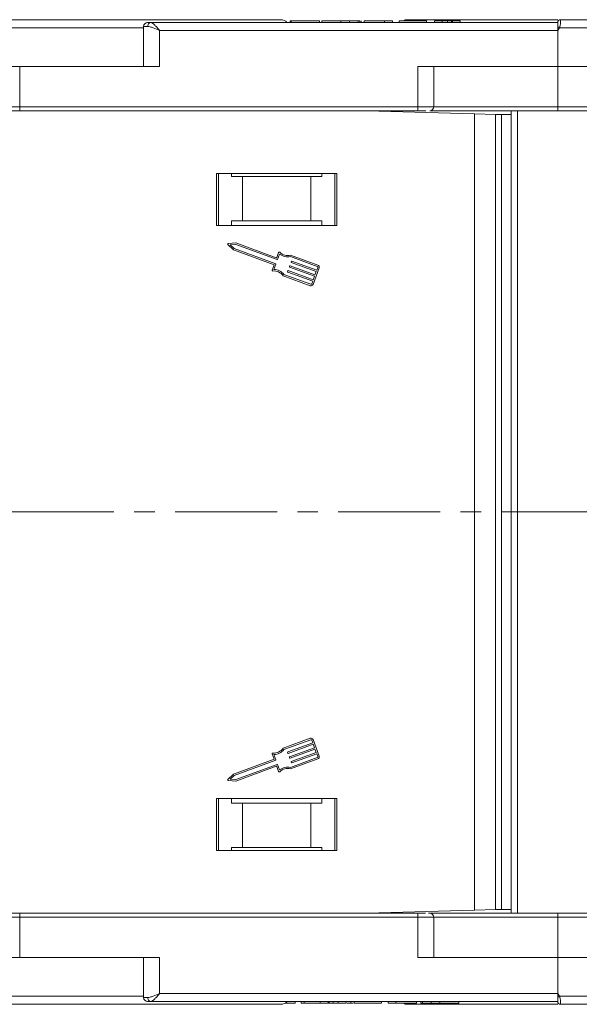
# Model space of a CAD drawing. Header units: millimetres. Extents: x 3059 to 4529, y 344 to 1377.
# Tile 5 of 42: x 3668 to 3738, y 603 to 726. Entities that reach past the tile are written whole.
import ezdxf

# ---------------------------------------------------------------- set-up
doc = ezdxf.new("R2010")
doc.units = ezdxf.units.MM
doc.linetypes.add('CENTERX2', pattern=[20.32, 12.7, -2.54, 2.54, -2.54])

msp = doc.modelspace()

# ---------------------------------------------------------------- linework, layer by layer
at = {"color": 7, "linetype": 'Continuous', "lineweight": 15}
for p, q in [((3735.387, 725.248), (3684.697, 725.248)), ((3706.015, 725.248), (3701.675, 725.248)), ((3702.081, 725.248), (3702.081, 725.448)), ((3702.198, 725.448), (3702.081, 725.448)), ((3702.198, 725.248), (3702.198, 725.448)), ((3705.722, 725.448), (3702.198, 725.448)), ((3705.722, 725.448), (3705.722, 725.248)), ((3706.015, 725.248), (3706.015, 725.448)), ((3709.797, 725.248), (3706.977, 725.248)), ((3708.394, 725.248), (3708.394, 725.448)), ((3709.448, 725.248), (3709.448, 725.448)), ((3710.535, 725.248), (3710.535, 725.448)), ((3710.759, 725.248), (3710.759, 725.448)), ((3731.636, 725.248), (3710.759, 725.248)), ((3710.919, 725.248), (3710.919, 725.448)), ((3711.271, 725.248), (3711.271, 725.448)), ((3713.836, 725.448), (3711.271, 725.448)), ((3713.836, 725.248), (3713.836, 725.448)), ((3714.797, 725.448), (3713.836, 725.448)), ((3714.797, 725.248), (3714.797, 725.448)), ((3715.63, 725.248), (3715.63, 725.448)), ((3719.028, 725.448), (3715.63, 725.448)), ((3719.028, 725.248), (3719.028, 725.448)), ((3721.015, 725.448), (3720.054, 725.448)), ((3720.054, 725.248), (3720.054, 725.448)), ((3721.015, 725.248), (3721.015, 725.448)), ((3721.652, 725.248), (3721.652, 725.448)), ((3722.167, 725.248), (3722.167, 725.448)), ((3722.297, 725.248), (3722.297, 725.448)), ((3722.297, 725.448), (3723.259, 725.448)), ((3723.259, 725.248), (3723.259, 725.448)), ((3731.636, 725.248), (3731.884, 725.248)), ((3735.387, 725.246), (3735.387, 725.248)), ((3735.737, 725.598), (3735.737, 725.598)), ((3683.815, 724.598), (3651.323, 724.598)), ((3683.815, 724.748), (3683.815, 719.748)), ((3684.325, 724.748), (3683.815, 724.748)), ((3685.815, 724.248), (3735.387, 724.248)), ((3685.815, 719.748), (3685.815, 724.248)), ((3735.621, 724.598), (3735.387, 724.248)), ((3735.387, 724.248), (3735.387, 719.748)), ((3750.815, 724.598), (3735.621, 724.598)), ((3668.387, 719.748), (3650.479, 719.748)), ((3668.387, 714.748), (3668.387, 719.748)), ((3668.387, 719.748), (3685.815, 719.748)), ((3735.387, 719.748), (3717.958, 719.748)), ((3717.958, 719.748), (3717.958, 714.748)), ((3719.958, 714.748), (3719.958, 719.748)), ((3735.387, 714.748), (3735.387, 719.748)), ((3735.387, 719.748), (3752.815, 719.748)), ((3668.387, 714.748), (3639.228, 714.748)), ((3717.958, 714.748), (3668.387, 714.748)), ((3668.387, 714.748), (3668.387, 714.248)), ((3668.387, 714.248), (3717.958, 714.248)), ((3711.627, 714.248), (3725.036, 713.871)), ((3712.45, 714.225), (3712.45, 714.248)), ((3713.129, 714.229), (3712.949, 714.246)), ((3712.949, 714.211), (3712.949, 714.246)), ((3713.483, 714.196), (3713.129, 714.229)), ((3713.129, 714.229), (3713.129, 714.206)), ((3717.958, 714.748), (3717.958, 714.248)), ((3719.958, 714.748), (3717.958, 714.748)), ((3735.387, 714.748), (3719.958, 714.748)), ((3729.596, 714.248), (3729.596, 614.248)), ((3730.396, 614.248), (3730.396, 714.248)), ((3784.958, 714.748), (3735.387, 714.748)), ((3735.387, 714.748), (3735.387, 714.248)), ((3735.387, 714.248), (3784.958, 714.248)), ((3725.036, 713.871), (3725.036, 614.625)), ((3727.648, 713.798), (3725.036, 713.871)), ((3727.648, 614.698), (3727.648, 713.798)), ((3727.648, 713.798), (3728.395, 713.798)), ((3728.395, 713.798), (3728.395, 614.698)), ((3729.596, 713.798), (3728.395, 713.798)), ((3707.887, 706.448), (3692.887, 706.448)), ((3692.887, 706.448), (3692.887, 699.948)), ((3693.137, 699.948), (3693.137, 706.448)), ((3694.773, 706.048), (3694.773, 706.448)), ((3694.773, 706.048), (3696.137, 706.048)), ((3696.137, 706.048), (3696.137, 700.548)), ((3704.637, 706.048), (3696.137, 706.048)), ((3704.637, 700.548), (3704.637, 706.048)), ((3704.637, 706.048), (3706.001, 706.048)), ((3706.001, 706.448), (3706.001, 706.048)), ((3707.637, 706.448), (3707.637, 699.948)), ((3707.887, 699.948), (3707.887, 706.448)), ((3692.887, 699.948), (3707.887, 699.948)), ((3694.773, 700.548), (3694.773, 699.948)), ((3696.137, 700.548), (3694.773, 700.548)), ((3704.637, 700.548), (3696.137, 700.548)), ((3706.001, 700.548), (3704.637, 700.548)), ((3706.001, 699.948), (3706.001, 700.548)), ((3694.311, 697.567), (3695.006, 696.917)), ((3695.319, 697.774), (3694.369, 697.725)), ((3695.291, 697.589), (3694.593, 697.553)), ((3694.593, 697.553), (3695.104, 697.075)), ((3695.104, 697.075), (3700.264, 695.19)), ((3700.452, 695.704), (3695.291, 697.589)), ((3700.343, 695.938), (3695.319, 697.774)), ((3695.006, 696.917), (3700.073, 695.066)), ((3700.628, 696.585), (3700.402, 695.965)), ((3700.753, 696.393), (3700.511, 695.731)), ((3705.45, 694.849), (3702.106, 696.071)), ((3705.512, 695.02), (3702.115, 696.261)), ((3700.073, 695.066), (3699.831, 694.403)), ((3700.292, 695.131), (3700.05, 694.469)), ((3701.965, 694.811), (3701.996, 694.897)), ((3705.097, 693.618), (3701.992, 694.753)), ((3702.055, 694.924), (3705.16, 693.79)), ((3702.184, 695.411), (3702.216, 695.497)), ((3705.316, 694.218), (3702.211, 695.352)), ((3702.274, 695.524), (3705.379, 694.389)), ((3704.924, 692.613), (3705.676, 694.669)), ((3705.379, 694.389), (3705.504, 694.732)), ((3701.176, 693.692), (3704.574, 692.45)), ((3701.292, 693.843), (3704.636, 692.622)), ((3701.746, 694.212), (3701.777, 694.297)), ((3704.878, 693.019), (3701.773, 694.153)), ((3701.836, 694.324), (3704.941, 693.19)), ((3704.941, 693.19), (3705.097, 693.618)), ((3705.16, 693.79), (3705.316, 694.218)), ((3704.753, 692.676), (3704.878, 693.019)), ((3704.574, 636.045), (3701.176, 634.804)), ((3701.292, 634.652), (3704.636, 635.874)), ((3704.753, 635.82), (3704.878, 635.477)), ((3705.676, 633.826), (3704.924, 635.882)), ((3704.878, 635.477), (3701.773, 634.343)), ((3701.836, 634.171), (3704.941, 635.306)), ((3705.097, 634.877), (3701.992, 633.743)), ((3702.055, 633.572), (3705.16, 634.706)), ((3704.941, 635.306), (3705.097, 634.877)), ((3705.16, 634.706), (3705.316, 634.278)), ((3700.073, 633.43), (3695.006, 631.579)), ((3695.104, 631.42), (3700.264, 633.306)), ((3699.831, 634.093), (3700.073, 633.43)), ((3700.292, 633.364), (3700.05, 634.027)), ((3701.746, 634.284), (3701.777, 634.198)), ((3701.965, 633.685), (3701.996, 633.599)), ((3705.45, 633.647), (3702.106, 632.425)), ((3702.115, 632.234), (3705.512, 633.476)), ((3705.316, 634.278), (3702.211, 633.143)), ((3702.274, 632.972), (3705.379, 634.107)), ((3705.379, 634.107), (3705.504, 633.764)), ((3700.452, 632.792), (3695.291, 630.906)), ((3695.319, 630.722), (3700.343, 632.558)), ((3700.402, 632.531), (3700.628, 631.911)), ((3700.753, 632.103), (3700.511, 632.765)), ((3702.184, 633.085), (3702.216, 632.999)), ((3695.006, 631.579), (3694.311, 630.929)), ((3694.369, 630.771), (3695.319, 630.722)), ((3694.593, 630.942), (3695.104, 631.42)), ((3695.291, 630.906), (3694.593, 630.942)), ((3707.887, 628.548), (3692.887, 628.548)), ((3692.887, 628.548), (3692.887, 622.048)), ((3693.137, 622.048), (3693.137, 628.548)), ((3694.773, 628.548), (3694.773, 627.948)), ((3706.001, 627.948), (3706.001, 628.548)), ((3707.637, 628.548), (3707.637, 622.048)), ((3707.887, 622.048), (3707.887, 628.548)), ((3694.773, 627.948), (3696.137, 627.948)), ((3696.137, 627.948), (3696.137, 622.448)), ((3696.137, 627.948), (3704.637, 627.948)), ((3704.637, 622.448), (3704.637, 627.948)), ((3704.637, 627.948), (3706.001, 627.948)), ((3696.137, 622.448), (3694.773, 622.448)), ((3694.773, 622.048), (3694.773, 622.448)), ((3696.137, 622.448), (3704.637, 622.448)), ((3706.001, 622.448), (3704.637, 622.448)), ((3706.001, 622.448), (3706.001, 622.048)), ((3692.887, 622.048), (3707.887, 622.048)), ((3639.228, 613.748), (3668.387, 613.748)), ((3668.387, 613.748), (3668.387, 614.248)), ((3717.958, 614.248), (3668.387, 614.248)), ((3668.387, 608.748), (3668.387, 613.748)), ((3668.387, 613.748), (3717.958, 613.748)), ((3725.036, 614.625), (3711.627, 614.248)), ((3712.45, 614.248), (3712.45, 614.271)), ((3712.949, 614.25), (3712.949, 614.285)), ((3712.949, 614.25), (3713.129, 614.267)), ((3713.129, 614.267), (3713.483, 614.3)), ((3713.129, 614.29), (3713.129, 614.267)), ((3717.958, 613.748), (3717.958, 614.248)), ((3717.958, 613.748), (3717.958, 608.748)), ((3717.958, 613.748), (3719.958, 613.748)), ((3719.958, 608.748), (3719.958, 613.748)), ((3719.958, 613.748), (3735.387, 613.748)), ((3725.036, 614.625), (3727.648, 614.698)), ((3728.395, 614.698), (3727.648, 614.698)), ((3728.395, 614.698), (3729.596, 614.698)), ((3735.387, 613.748), (3735.387, 614.248)), ((3784.958, 614.248), (3735.387, 614.248)), ((3735.387, 608.748), (3735.387, 613.748)), ((3735.387, 613.748), (3784.958, 613.748)), ((3659.427, 608.748), (3669.138, 608.748)), ((3685.815, 608.748), (3669.138, 608.748)), ((3683.815, 608.748), (3683.815, 603.748)), ((3685.815, 604.248), (3685.815, 608.748)), ((3717.958, 608.748), (3735.387, 608.748)), ((3752.815, 608.748), (3735.387, 608.748)), ((3735.387, 608.748), (3735.387, 604.248)), ((3651.323, 603.898), (3683.815, 603.898)), ((3683.815, 603.748), (3684.325, 603.748)), ((3735.387, 604.248), (3685.815, 604.248)), ((3735.387, 604.248), (3735.621, 603.898)), ((3735.621, 603.898), (3750.815, 603.898)), ((3684.697, 603.248), (3735.387, 603.248)), ((3702.71, 603.048), (3701.442, 603.048)), ((3701.675, 603.248), (3706.387, 603.248)), ((3702.71, 603.248), (3702.71, 603.048)), ((3703.427, 603.048), (3703.427, 603.248)), ((3703.446, 603.048), (3703.427, 603.048)), ((3703.446, 603.048), (3703.446, 603.248)), ((3703.795, 603.048), (3703.446, 603.048)), ((3703.795, 603.048), (3703.795, 603.248)), ((3703.815, 603.048), (3703.795, 603.048)), ((3703.815, 603.048), (3703.815, 603.248)), ((3705.823, 603.048), (3703.815, 603.048)), ((3705.823, 603.048), (3705.823, 603.248)), ((3706.784, 603.048), (3705.823, 603.048)), ((3706.784, 603.248), (3706.784, 603.048)), ((3706.915, 603.248), (3706.915, 603.048)), ((3707.429, 603.248), (3707.429, 603.048)), ((3708.066, 603.248), (3708.066, 603.048)), ((3708.066, 603.248), (3718.323, 603.248)), ((3709.028, 603.048), (3708.066, 603.048)), ((3709.028, 603.048), (3709.028, 603.248)), ((3709.153, 603.048), (3709.627, 603.048)), ((3709.627, 603.248), (3709.627, 603.048)), ((3709.627, 603.048), (3709.915, 603.048)), ((3710.054, 603.048), (3710.054, 603.248)), ((3713.451, 603.048), (3710.054, 603.048)), ((3713.451, 603.048), (3713.451, 603.248)), ((3714.284, 603.048), (3714.284, 603.248)), ((3715.246, 603.048), (3714.284, 603.048)), ((3715.246, 603.048), (3715.246, 603.248)), ((3717.81, 603.048), (3715.246, 603.048)), ((3717.81, 603.048), (3717.81, 603.248)), ((3718.323, 603.048), (3718.323, 603.248)), ((3718.546, 603.248), (3718.546, 603.048)), ((3719.284, 603.248), (3722.105, 603.248)), ((3719.634, 603.248), (3719.634, 603.048)), ((3720.688, 603.248), (3720.688, 603.048)), ((3723.066, 603.248), (3723.066, 603.048)), ((3723.066, 603.248), (3731.636, 603.248)), ((3735.737, 602.898), (3735.737, 602.898))]:
    msp.add_line(p, q, dxfattribs=at)
at = {"color": 1, "linetype": 'CENTERX2', "lineweight": 13}
msp.add_line((4371, 664.248), (3534.948, 664.248), dxfattribs=at)
at = {"color": 7, "linetype": 'Continuous', "lineweight": 15, "flags": 128}
msp.add_lwpolyline([(3735.387, 603.248), (3735.387, 603.248)], dxfattribs=at)
at = {"color": 7, "linetype": 'Continuous', "lineweight": 15}
for centre, radius, start, end in [((3684.315, 724.748), 0.5, 90, 180), ((3684.772, 724.803), 0.451, 99.5202, 187.08135), ((3700.915, 724.598), 1, 41.2946, 90), ((3716.667, 724.598), 1, 90, 121.78833), ((3735.737, 725.248), 0.35, 89.99809, 179.99965), ((3699.843, 657.671), 75.89, 61.87179, 62.07191), ((3719.458, 714.748), 0.5, 270, 0), ((3694.374, 697.633), 0.0912, 92.951, 226.90808), ((3700.359, 695.981), 0.0456, 249.92954, 339.92954), ((3700.468, 695.747), 0.0456, 249.92954, 339.92954), ((3700.714, 696.554), 0.0912, 44.41454, 159.92954), ((3701.747, 697.566), 1.538, 229.69289, 283.48884), ((3701.747, 697.566), 1.355, 224.41454, 285.7472), ((3700.249, 695.147), 0.0456, 339.92954, 69.92954), ((3702.008, 694.796), 0.0456, 159.92954, 249.92954), ((3702.039, 694.881), 0.0456, 69.92954, 159.92954), ((3702.227, 695.395), 0.0456, 159.92954, 249.92954), ((3702.258, 695.481), 0.0456, 69.92954, 159.92954), ((3705.419, 694.763), 0.0912, 339.92954, 69.92954), ((3705.419, 694.763), 0.274, 339.92954, 69.92954), ((3699.917, 694.372), 0.0912, 159.92954, 275.44455), ((3700.054, 692.931), 1.355, 34.11188, 95.44455), ((3700.054, 692.931), 1.538, 36.37025, 90.1662), ((3701.789, 694.196), 0.0456, 159.92954, 249.92954), ((3701.82, 694.282), 0.0456, 69.92954, 159.92954), ((3704.667, 692.707), 0.274, 249.92954, 339.92954), ((3704.667, 692.707), 0.0912, 249.92954, 339.92954), ((3704.667, 635.788), 0.274, 20.07046, 110.07046), ((3704.667, 635.788), 0.0912, 20.07046, 110.07046), ((3700.054, 635.564), 1.355, 264.55545, 325.88812), ((3700.054, 635.564), 1.538, 269.8338, 323.62975), ((3699.917, 634.124), 0.0912, 84.55545, 200.07046), ((3700.249, 633.349), 0.0456, 290.07046, 20.07046), ((3701.789, 634.3), 0.0456, 110.07046, 200.07046), ((3701.82, 634.214), 0.0456, 200.07046, 290.07046), ((3702.008, 633.7), 0.0456, 110.07046, 200.07046), ((3702.039, 633.614), 0.0456, 200.07046, 290.07046), ((3702.227, 633.101), 0.0456, 110.07046, 200.07046), ((3705.419, 633.733), 0.0912, 290.07046, 20.07046), ((3705.419, 633.733), 0.274, 290.07046, 20.07046), ((3700.359, 632.515), 0.0456, 20.07046, 110.07046), ((3700.468, 632.749), 0.0456, 20.07046, 110.07046), ((3700.714, 631.942), 0.0912, 200.07046, 315.58546), ((3701.747, 630.93), 1.538, 76.51116, 130.30711), ((3701.747, 630.93), 1.355, 74.2528, 135.58546), ((3702.258, 633.015), 0.0456, 200.07046, 290.07046), ((3694.374, 630.862), 0.0912, 133.09192, 267.049), ((3719.458, 613.748), 0.5, 360, 90), ((3684.315, 603.748), 0.5, 180, 270), ((3684.772, 603.692), 0.451, 172.91869, 260.47981), ((3699.843, 670.825), 75.89, 297.92809, 298.12821), ((3700.915, 603.898), 1, 270, 319.4584), ((3716.667, 603.898), 1, 238.21167, 270), ((3735.737, 603.248), 0.35, 180.00057, 270.00191)]:
    msp.add_arc(centre, radius, start, end, dxfattribs=at)
for points, knots in [([(3700.879, 725.598), (3700.879, 725.598), (3700.879, 725.598), (3700.466, 725.598), (3699.597, 725.598), (3698.166, 725.598), (3696.319, 725.598), (3694.057, 725.598), (3691.358, 725.598), (3688.465, 725.598), (3685.528, 725.598), (3682.648, 725.598), (3679.603, 725.598), (3675.361, 725.598), (3670.962, 725.598), (3666.569, 725.598), (3663.02, 725.598), (3659.278, 725.598), (3655.441, 725.598), (3653.095, 725.598), (3651.939, 725.598)], [0, 0, 0, 0, 0.0321214, 0.0798375, 0.1409182, 0.2003496, 0.2580145, 0.3156863, 0.3751176, 0.4361914, 0.4839152, 0.5316313, 0.5803553, 0.6290714, 0.7263832, 0.774107, 0.821823, 0.8829037, 0.9423334, 1, 1, 1, 1]), ([(3684.697, 725.248), (3684.765, 725.231), (3684.909, 725.195), (3685.188, 724.945), (3685.498, 724.615), (3685.709, 724.37), (3685.815, 724.248)], [0, 0, 0, 0, 0.2343503, 0.4981953, 0.748869, 1, 1, 1, 1]), ([(3708.394, 725.448), (3708.26, 725.448), (3707.857, 725.448), (3707.202, 725.448), (3706.584, 725.448), (3706.156, 725.448), (3706.025, 725.448), (3706.017, 725.448), (3706.015, 725.448)], [0, 0, 0, 0, 0.1013981, 0.3069957, 0.5061443, 0.6852619, 0.9245571, 1, 1, 1, 1]), ([(3709.448, 725.448), (3709.386, 725.448), (3709.261, 725.448), (3709.077, 725.448), (3708.902, 725.448), (3708.734, 725.448), (3708.565, 725.448), (3708.451, 725.448), (3708.394, 725.448)], [0, 0, 0, 0, 0.1854289, 0.3721896, 0.5277082, 0.6838775, 0.8416784, 1, 1, 1, 1]), ([(3710.535, 725.448), (3710.475, 725.448), (3710.355, 725.448), (3710.038, 725.448), (3709.718, 725.448), (3709.476, 725.448), (3709.448, 725.448)], [0, 0, 0, 0, 0.2508959, 0.5021661, 0.9405117, 1, 1, 1, 1]), ([(3710.759, 725.448), (3710.758, 725.448), (3710.757, 725.448), (3710.742, 725.448), (3710.718, 725.448), (3710.677, 725.448), (3710.62, 725.448), (3710.564, 725.448), (3710.535, 725.448)], [0, 0, 0, 0, 0.15395018, 0.3081809, 0.47869905, 0.64996124, 0.82420256, 1, 1, 1, 1]), ([(3735.387, 725.598), (3734.92, 725.598), (3733.461, 725.598), (3731.149, 725.598), (3728.482, 725.598), (3725.205, 725.598), (3722.416, 725.598), (3720.214, 725.598), (3718.743, 725.598), (3717.577, 725.598), (3716.806, 725.598), (3716.713, 725.598), (3716.667, 725.598)], [0, 0, 0, 0, 0.0417359, 0.1303349, 0.2208054, 0.3112613, 0.4919493, 0.5805627, 0.6691617, 0.7825761, 0.8929282, 1, 1, 1, 1]), ([(3721.015, 725.448), (3721.018, 725.448), (3721.023, 725.448), (3721.072, 725.448), (3721.162, 725.448), (3721.28, 725.448), (3721.447, 725.448), (3721.574, 725.448), (3721.652, 725.448)], [0, 0, 0, 0, 0.2920273, 0.5048541, 0.6139046, 0.723685, 0.8298165, 1, 1, 1, 1]), ([(3721.652, 725.448), (3721.693, 725.448), (3721.778, 725.448), (3721.888, 725.448), (3721.982, 725.448), (3722.054, 725.448), (3722.117, 725.448), (3722.15, 725.448), (3722.167, 725.448)], [0, 0, 0, 0, 0.202387, 0.4109073, 0.5578292, 0.7094718, 0.8532239, 1, 1, 1, 1]), ([(3722.167, 725.448), (3722.186, 725.448), (3722.224, 725.448), (3722.252, 725.448), (3722.271, 725.448), (3722.284, 725.448), (3722.292, 725.448), (3722.296, 725.448), (3722.297, 725.448)], [0, 0, 0, 0, 0.1938055, 0.3931273, 0.5440688, 0.6954121, 0.8476129, 1, 1, 1, 1]), ([(3735.387, 724.722), (3735.387, 724.815), (3735.387, 725), (3735.387, 725.162), (3735.387, 725.192), (3735.387, 725.201)], [0, 0, 0, 0, 0.412979, 0.8259867, 1, 1, 1, 1]), ([(3735.737, 725.598), (3735.737, 725.591), (3735.738, 725.577), (3735.737, 725.474), (3735.735, 725.328), (3735.723, 725.145), (3735.704, 724.962), (3735.674, 724.776), (3735.638, 724.654), (3735.621, 724.598)], [0, 0, 0, 0, 0.172016, 0.3127556, 0.4995985, 0.630391, 0.7580256, 0.8892284, 1, 1, 1, 1]), ([(3767.887, 725.598), (3767.841, 725.598), (3767.747, 725.598), (3766.976, 725.598), (3765.81, 725.598), (3764.339, 725.598), (3762.691, 725.598), (3760.751, 725.598), (3757.795, 725.598), (3754.361, 725.598), (3750.584, 725.598), (3747.348, 725.598), (3743.705, 725.598), (3739.715, 725.598), (3737.05, 725.598), (3735.737, 725.598)], [0, 0, 0, 0, 0.0777263, 0.157824, 0.2401354, 0.3044544, 0.368763, 0.4344301, 0.5000865, 0.631237, 0.695556, 0.7598647, 0.8421852, 0.9222807, 1, 1, 1, 1]), ([(3685.815, 724.248), (3685.546, 724.364), (3685.127, 724.545), (3684.629, 724.716), (3684.419, 724.738), (3684.325, 724.748)], [0, 0, 0, 0, 0.4984129, 0.772928, 1, 1, 1, 1]), ([(3639.057, 714.248), (3639.067, 714.248), (3639.535, 714.248), (3640.754, 714.248), (3642.72, 714.248), (3645.013, 714.248), (3647.542, 714.248), (3650.278, 714.248), (3653.181, 714.248), (3656.501, 714.248), (3660.237, 714.248), (3664.321, 714.248), (3667.045, 714.248), (3668.387, 714.248)], [0, 0, 0, 0, 0.0018468, 0.0941447, 0.1883916, 0.2826534, 0.3769004, 0.4711622, 0.5634455, 0.6557434, 0.77379, 0.8886219, 1, 1, 1, 1]), ([(3717.958, 714.248), (3718.117, 714.248), (3718.443, 714.248), (3718.803, 714.248), (3718.947, 714.248), (3718.98, 714.248)], [0, 0, 0, 0, 0.4212182, 0.866389, 1, 1, 1, 1]), ([(3719.458, 714.248), (3719.707, 714.248), (3720.909, 714.248), (3723.512, 714.248), (3727.234, 714.248), (3731.322, 714.248), (3734.046, 714.248), (3735.387, 714.248)], [0, 0, 0, 0, 0.052091, 0.2525013, 0.5088208, 0.75816, 1, 1, 1, 1]), ([(3668.387, 614.248), (3667.045, 614.248), (3664.321, 614.248), (3660.237, 614.248), (3656.502, 614.248), (3653.181, 614.248), (3650.278, 614.248), (3647.542, 614.248), (3645.012, 614.248), (3642.725, 614.248), (3640.739, 614.248), (3639.2, 614.248), (3638.462, 614.248), (3638.168, 614.248)], [0, 0, 0, 0, 0.1051236, 0.2135072, 0.3249435, 0.4120497, 0.4991696, 0.5881292, 0.6771029, 0.7660625, 0.8550362, 0.9421423, 1, 1, 1, 1]), ([(3718.94, 614.248), (3718.92, 614.248), (3718.788, 614.248), (3718.442, 614.248), (3718.117, 614.248), (3717.958, 614.248)], [0, 0, 0, 0, 0.0866478, 0.55594932, 1, 1, 1, 1]), ([(3735.387, 614.248), (3734.046, 614.248), (3731.322, 614.248), (3727.234, 614.248), (3723.511, 614.248), (3720.851, 614.248), (3719.594, 614.248), (3719.29, 614.248)], [0, 0, 0, 0, 0.239024, 0.4854605, 0.738838, 0.936895, 1, 1, 1, 1]), ([(3684.325, 603.748), (3684.419, 603.758), (3684.629, 603.779), (3685.127, 603.951), (3685.546, 604.132), (3685.815, 604.248)], [0, 0, 0, 0, 0.2270634, 0.5015869, 1, 1, 1, 1]), ([(3685.815, 604.248), (3685.709, 604.125), (3685.498, 603.88), (3685.188, 603.551), (3684.909, 603.3), (3684.765, 603.265), (3684.697, 603.248)], [0, 0, 0, 0, 0.2511309, 0.5018046, 0.7656407, 1, 1, 1, 1]), ([(3735.387, 603.248), (3735.387, 603.259), (3735.387, 603.281), (3735.387, 603.454), (3735.387, 603.639), (3735.387, 603.755), (3735.387, 603.773)], [0, 0, 0, 0, 0.3133566, 0.6267132, 0.9400698, 1, 1, 1, 1]), ([(3735.621, 603.898), (3735.638, 603.842), (3735.675, 603.718), (3735.704, 603.532), (3735.723, 603.351), (3735.735, 603.168), (3735.737, 603.022), (3735.738, 602.919), (3735.737, 602.905), (3735.737, 602.898)], [0, 0, 0, 0, 0.1117977, 0.2443303, 0.368648, 0.5004012, 0.6872226, 0.8279677, 1, 1, 1, 1]), ([(3651.939, 602.898), (3653.095, 602.898), (3655.441, 602.898), (3659.278, 602.898), (3663.021, 602.898), (3666.569, 602.898), (3669.856, 602.898), (3673.151, 602.898), (3677.504, 602.898), (3681.68, 602.898), (3685.528, 602.898), (3688.465, 602.898), (3691.358, 602.898), (3694.057, 602.898), (3696.319, 602.898), (3698.166, 602.898), (3699.597, 602.898), (3700.466, 602.898), (3700.879, 602.898), (3700.879, 602.898), (3700.879, 602.898)], [0, 0, 0, 0, 0.05767005, 0.11710315, 0.17817697, 0.22590078, 0.27361685, 0.32234086, 0.37105697, 0.46836871, 0.51609251, 0.56380858, 0.62488927, 0.68432071, 0.74198554, 0.79965734, 0.85908868, 0.9201625, 0.96788631, 1, 1, 1, 1]), ([(3706.784, 603.048), (3706.786, 603.048), (3706.789, 603.048), (3706.798, 603.048), (3706.812, 603.048), (3706.833, 603.048), (3706.863, 603.048), (3706.897, 603.048), (3706.915, 603.048)], [0, 0, 0, 0, 0.1559964, 0.3121249, 0.4808949, 0.6502119, 0.8232477, 1, 1, 1, 1]), ([(3706.915, 603.048), (3706.955, 603.048), (3707.031, 603.048), (3707.201, 603.048), (3707.336, 603.048), (3707.413, 603.048), (3707.429, 603.048)], [0, 0, 0, 0, 0.3303982, 0.6247668, 0.9173609, 1, 1, 1, 1]), ([(3707.429, 603.048), (3707.517, 603.048), (3707.656, 603.048), (3707.831, 603.048), (3707.95, 603.048), (3708.06, 603.048), (3708.064, 603.048), (3708.066, 603.048)], [0, 0, 0, 0, 0.1893295, 0.3022223, 0.4156123, 0.5487324, 1, 1, 1, 1]), ([(3716.667, 602.898), (3716.713, 602.898), (3716.806, 602.898), (3717.577, 602.898), (3718.743, 602.898), (3720.214, 602.898), (3721.862, 602.898), (3723.802, 602.898), (3726.757, 602.898), (3730.203, 602.898), (3733.461, 602.898), (3734.92, 602.898), (3735.387, 602.898)], [0, 0, 0, 0, 0.1070847, 0.2174365, 0.3308381, 0.4194514, 0.5080504, 0.5985209, 0.6889768, 0.8696647, 0.9582781, 1, 1, 1, 1]), ([(3718.323, 603.048), (3718.323, 603.048), (3718.324, 603.048), (3718.339, 603.048), (3718.364, 603.048), (3718.405, 603.048), (3718.462, 603.048), (3718.518, 603.048), (3718.546, 603.048)], [0, 0, 0, 0, 0.1539502, 0.3081809, 0.478699, 0.6499612, 0.8242026, 1, 1, 1, 1]), ([(3718.546, 603.048), (3718.606, 603.048), (3718.726, 603.048), (3719.043, 603.048), (3719.364, 603.048), (3719.605, 603.048), (3719.634, 603.048)], [0, 0, 0, 0, 0.2508959, 0.50216611, 0.94051172, 1, 1, 1, 1]), ([(3719.634, 603.048), (3719.696, 603.048), (3719.82, 603.048), (3720.004, 603.048), (3720.18, 603.048), (3720.347, 603.048), (3720.517, 603.048), (3720.631, 603.048), (3720.688, 603.048)], [0, 0, 0, 0, 0.1854289, 0.3721896, 0.5277082, 0.6838775, 0.8416784, 1, 1, 1, 1]), ([(3720.688, 603.048), (3720.821, 603.048), (3721.225, 603.048), (3721.879, 603.048), (3722.498, 603.048), (3722.925, 603.048), (3723.056, 603.048), (3723.064, 603.048), (3723.066, 603.048)], [0, 0, 0, 0, 0.1013981, 0.3069957, 0.5061443, 0.6852619, 0.9245571, 1, 1, 1, 1]), ([(3735.737, 602.898), (3737.05, 602.898), (3739.716, 602.898), (3743.705, 602.898), (3747.348, 602.898), (3750.584, 602.898), (3753.409, 602.898), (3756.07, 602.898), (3759.349, 602.898), (3762.137, 602.898), (3764.339, 602.898), (3765.81, 602.898), (3766.977, 602.898), (3767.747, 602.898), (3767.841, 602.898), (3767.887, 602.898)], [0, 0, 0, 0, 0.077724, 0.157824, 0.2401354, 0.3044544, 0.368763, 0.4344301, 0.5000865, 0.631237, 0.695556, 0.7598646, 0.8421852, 0.9222831, 1, 1, 1, 1])]:
    msp.add_open_spline(points, degree=3, knots=knots, dxfattribs=at)
for points in [[(3684.315, 725.248), (3684.333, 725.248), (3684.368, 725.248), (3684.587, 725.248), (3684.697, 725.248)], [(3735.387, 724.248), (3735.387, 724.331), (3735.387, 724.496), (3735.387, 724.647), (3735.387, 724.722)], [(3735.387, 603.773), (3735.387, 603.849), (3735.387, 603.999), (3735.387, 604.165), (3735.387, 604.248)], [(3684.697, 603.248), (3684.587, 603.248), (3684.368, 603.248), (3684.333, 603.248), (3684.315, 603.248)]]:
    msp.add_open_spline(points, degree=3, dxfattribs=at)

doc.saveas('drawing.dxf')
